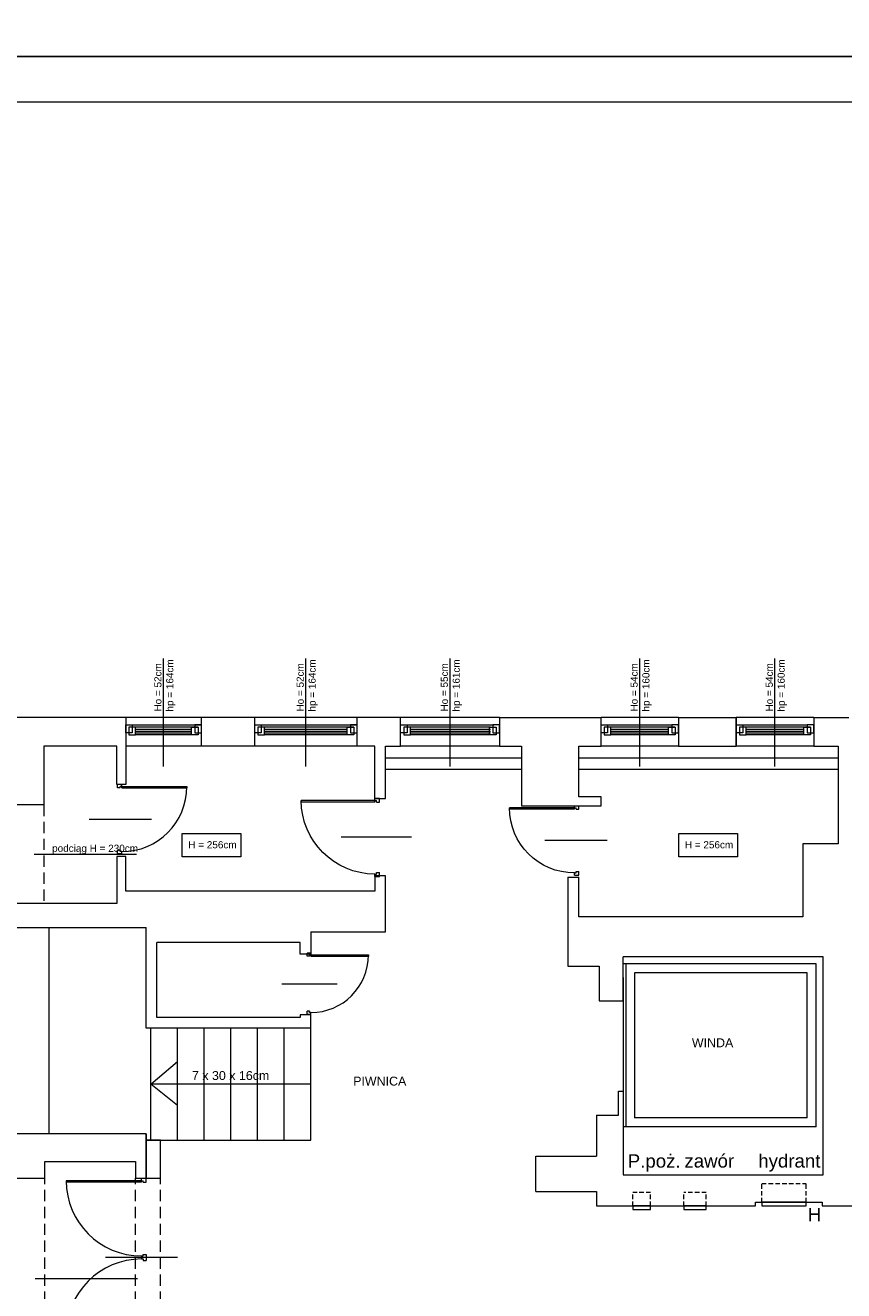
# Model space of a CAD drawing. Header units: millimetres. Extents: x 1468 to 6168, y 2353 to 26545.
# Tile 3 of 29: x 1996 to 2916, y 3935 to 5358. Entities that reach past the tile are written whole.
import ezdxf

# ---------------------------------------------------------------- set-up
doc = ezdxf.new("R2010")
doc.units = ezdxf.units.MM
doc.linetypes.add('HIDDENX2', pattern=[19.05, 12.7, -6.35])
doc.linetypes.add('JIS_02_2.0', pattern=[3, 2, -1])
doc.layers.get('0').update_dxf_attribs({"lineweight": 0})
for name, color, linetype, lineweight in [('+ HYDRANTY', 7, 'Continuous', 0), ('+ INSTALACJE', 7, 'Continuous', 0), ('+ okna', 7, 'Continuous', 0), ('+ podciąg', 7, 'JIS_02_2.0', 0), ('+ schody', 7, 'Continuous', 0), ('+ widok', 7, 'Continuous', 0), ('+ ściany', 7, 'Continuous', 0), ('+okna', 7, 'Continuous', 0), ('+schody', 7, 'Continuous', 0), ('+widok', 7, 'Continuous', 0), ('opis (model)', 7, 'Continuous', 0), ('opisy (model)', 7, 'Continuous', 0)]:
    doc.layers.add(name, color=color, linetype=linetype, lineweight=lineweight)
doc.layers.add('EL_OBRAMOWANIE', color=80, linetype='Continuous', lineweight=0, plot=False)
doc.styles.add('Opisowy', font='arial.ttf')
doc.styles.get("Standard").update_dxf_attribs({"font": 'arial.ttf'})

# ---------------------------------------------------------------- blocks, each defined once
blk = doc.blocks.new('DR')
at = {"color": 0}
for p, q in [((-5.4, -4.5), (-5.4, 0)), ((0, -4.5), (0, 0)), ((-5.4, -2.7), (-90, -2.7)), ((-90, -2.7), (-90, -4.5)), ((-5.4, -4.5), (-90, -4.5)), ((-5.4, -2.7), (-3.6, -2.7)), ((-3.6, -4.5), (-3.6, -2.7)), ((-3.6, -4.5), (0, -4.5)), ((35.1, -89), (-45.9, -89)), ((-5.4, -87.3), (-5.4, -90.7)), ((-5.4, -87.3), (-3.6, -87.3)), ((-5.4, -90.7), (-3.6, -90.7)), ((-3.6, -87.3), (-3.6, -85.5)), ((-3.6, -85.5), (0, -85.5)), ((-3.6, -90.7), (-3.6, -92.5)), ((-3.6, -92.5), (0, -92.5)), ((0, -85.5), (0, -92.5)), ((-5.4, -173.5), (-90, -173.5)), ((-90, -175.3), (-90, -173.5)), ((-5.4, -175.3), (-90, -175.3)), ((-5.4, -173.5), (-5.4, -178)), ((-5.4, -175.3), (-3.6, -175.3)), ((-5.4, -178), (0, -178)), ((-3.6, -173.5), (-3.6, -175.3)), ((-3.6, -173.5), (0, -173.5)), ((0, -173.5), (0, -178))]:
    blk.add_line(p, q, dxfattribs=at)
for centre, start, end in [((-5.4, -2.7), 180, 270), ((-5.4, -175.3), 90, 180)]:
    blk.add_arc(centre, 84.6, start, end, dxfattribs=at)
blk = doc.blocks.new('Dw-u1')
at = {"color": 0}
for p, q in [((0.03, 0), (0.03, 0.94)), ((0.03, 0.94), (0.05, 0.94)), ((0.05, 0), (0.05, 0.94)), ((0.5, -0.47), (0.5, 0.43)), ((0.05, 0), (0, 0)), ((0, 0), (0, -0.06)), ((0.03, 0), (0.03, -0.02)), ((0.97, 0), (0.97, -0.02)), ((1, 0), (0.97, 0)), ((1, 0), (1, -0.06)), ((0.05, -0.06), (0, -0.06)), ((0.05, -0.02), (0.03, -0.02)), ((0.05, -0.02), (0.05, -0.06)), ((0.97, -0.02), (0.95, -0.02)), ((0.95, -0.02), (0.95, -0.06)), ((1, -0.06), (0.95, -0.06))]:
    blk.add_line(p, q, dxfattribs=at)
blk.add_arc((0.03, 0), 0.94, 0, 90, dxfattribs=at)

msp = doc.modelspace()

# ---------------------------------------------------------------- linework, layer by layer
at = {"layer": '+ HYDRANTY', "linetype": 'HIDDENX2', "ltscale": 0.4}
for p, q in [((2823.8, 4055.7), (2873.8, 4055.7)), ((2823.8, 4034.7), (2823.8, 4055.7)), ((2873.8, 4034.7), (2873.8, 4055.7)), ((2698.8, 4045.7), (2678.8, 4045.7)), ((2678.8, 4030.7), (2678.8, 4045.7)), ((2698.8, 4030.7), (2698.8, 4045.7))]:
    msp.add_line(p, q, dxfattribs=at)
at = {"layer": '+ HYDRANTY'}
for points in [[(2698.8, 4030.7), (2678.8, 4030.7), (2678.8, 4026.7), (2698.8, 4026.7)], [(2823.8, 4034.7), (2823.8, 4030.7), (2873.8, 4030.7), (2873.8, 4034.7)]]:
    msp.add_lwpolyline(points, close=True, dxfattribs=at)
at = {"layer": '+ INSTALACJE', "color": 140, "linetype": 'HIDDENX2', "ltscale": 0.4}
for p, q in [((2761.3, 4045.7), (2736.3, 4045.7)), ((2736.3, 4030.7), (2736.3, 4045.7)), ((2761.3, 4030.7), (2761.3, 4045.7))]:
    msp.add_line(p, q, dxfattribs=at)
at = {"layer": '+ INSTALACJE', "color": 140}
msp.add_lwpolyline([(2761.3, 4030.7), (2736.3, 4030.7), (2736.3, 4026.7), (2761.3, 4026.7)], close=True, dxfattribs=at)
at = {"layer": '+ okna'}
for p, q in [((2193.8, 4579.7), (2108.8, 4579.7)), ((2116.1, 4571.6), (2193.8, 4571.6)), ((2190.2, 4569.1), (2119.9, 4569.1)), ((2368.8, 4579.7), (2253.8, 4579.7)), ((2261.1, 4571.6), (2368.8, 4571.6)), ((2365.2, 4569.1), (2264.9, 4569.1)), ((2528.8, 4579.7), (2417.8, 4579.7)), ((2425.1, 4571.6), (2522.5, 4571.6)), ((2518.7, 4569.1), (2428.9, 4569.1)), ((2730.1, 4579.7), (2643.1, 4579.7)), ((2650.4, 4571.6), (2722.8, 4571.6)), ((2726.5, 4569.1), (2654.2, 4569.1)), ((2882.1, 4579.7), (2795.1, 4579.7)), ((2802.4, 4571.6), (2874.8, 4571.6)), ((2878.5, 4569.1), (2806.2, 4569.1)), ((2119.9, 4566.6), (2182.7, 4566.6)), ((2119.9, 4564.6), (2182.7, 4564.6)), ((2119.9, 4562.6), (2182.7, 4562.6)), ((2182.7, 4560.3), (2119.9, 4560.3)), ((2264.9, 4566.6), (2357.7, 4566.6)), ((2264.9, 4564.6), (2357.7, 4564.6)), ((2264.9, 4562.6), (2357.7, 4562.6)), ((2357.7, 4560.3), (2264.9, 4560.3)), ((2428.9, 4566.6), (2518.7, 4566.6)), ((2428.9, 4564.6), (2518.7, 4564.6)), ((2428.9, 4562.6), (2518.7, 4562.6)), ((2518.7, 4560.3), (2428.9, 4560.3)), ((2654.2, 4566.6), (2719, 4566.6)), ((2654.2, 4564.6), (2719, 4564.6)), ((2654.2, 4562.6), (2719, 4562.6)), ((2726.5, 4560.3), (2654.2, 4560.3)), ((2806.2, 4566.6), (2871, 4566.6)), ((2806.2, 4564.6), (2871, 4564.6)), ((2806.2, 4562.6), (2871, 4562.6)), ((2878.5, 4560.3), (2806.2, 4560.3)), ((2193.8, 4547.7), (2108.8, 4547.7)), ((2368.8, 4547.7), (2253.8, 4547.7)), ((2528.8, 4547.7), (2417.8, 4547.7)), ((2730.1, 4547.7), (2643.1, 4547.7)), ((2882.1, 4547.7), (2795.1, 4547.7))]:
    msp.add_line(p, q, dxfattribs=at)
for points in [[(2116.1, 4562.8), (2108.8, 4562.8), (2108.8, 4571.6), (2116.1, 4571.6)], [(2112.4, 4560.3), (2119.9, 4560.3), (2119.9, 4569.1), (2112.4, 4569.1)], [(2190.2, 4560.3), (2182.7, 4560.3), (2182.7, 4569.1), (2190.2, 4569.1)], [(2186.5, 4562.8), (2193.8, 4562.8), (2193.8, 4571.6), (2186.5, 4571.6)], [(2261.1, 4562.8), (2253.8, 4562.8), (2253.8, 4571.6), (2261.1, 4571.6)], [(2257.4, 4560.3), (2264.9, 4560.3), (2264.9, 4569.1), (2257.4, 4569.1)], [(2365.2, 4560.3), (2357.7, 4560.3), (2357.7, 4569.1), (2365.2, 4569.1)], [(2361.5, 4562.8), (2368.8, 4562.8), (2368.8, 4571.6), (2361.5, 4571.6)], [(2425.1, 4562.8), (2417.8, 4562.8), (2417.8, 4571.6), (2425.1, 4571.6)], [(2421.4, 4560.3), (2428.9, 4560.3), (2428.9, 4569.1), (2421.4, 4569.1)], [(2525.2, 4560.3), (2517.7, 4560.3), (2517.7, 4569.1), (2525.2, 4569.1)], [(2521.5, 4562.8), (2528.8, 4562.8), (2528.8, 4571.6), (2521.5, 4571.6)], [(2650.4, 4562.8), (2643.1, 4562.8), (2643.1, 4571.6), (2650.4, 4571.6)], [(2646.7, 4560.3), (2654.2, 4560.3), (2654.2, 4569.1), (2646.7, 4569.1)], [(2726.5, 4560.3), (2719, 4560.3), (2719, 4569.1), (2726.5, 4569.1)], [(2722.8, 4562.8), (2730.1, 4562.8), (2730.1, 4571.6), (2722.8, 4571.6)], [(2802.4, 4562.8), (2795.1, 4562.8), (2795.1, 4571.6), (2802.4, 4571.6)], [(2798.7, 4560.3), (2806.2, 4560.3), (2806.2, 4569.1), (2798.7, 4569.1)], [(2878.5, 4560.3), (2871, 4560.3), (2871, 4569.1), (2878.5, 4569.1)], [(2874.8, 4562.8), (2882.1, 4562.8), (2882.1, 4571.6), (2874.8, 4571.6)]]:
    msp.add_lwpolyline(points, close=True, dxfattribs=at)
at = {"layer": '+ podciąg', "linetype": 'HIDDENX2'}
for p, q in [((2017.8, 3883.7), (2017.8, 4061.7)), ((2119.8, 3883.7), (2119.8, 4061.7)), ((2147.8, 3883.7), (2147.8, 4061.7))]:
    msp.add_line(p, q, dxfattribs=at)
msp.add_lwpolyline([(2016.8, 4481.7), (2016.8, 4370.7)], dxfattribs=at)
at = {"layer": '+ schody'}
for p, q in [((2136.8, 4104.7), (2136.8, 4230.7)), ((2166.8, 4104.7), (2166.8, 4230.7)), ((2196.8, 4104.7), (2196.8, 4230.7)), ((2226.8, 4104.7), (2226.8, 4230.7)), ((2256.8, 4104.7), (2256.8, 4230.7)), ((2286.8, 4104.7), (2286.8, 4230.7)), ((2316.8, 4104.7), (2316.8, 4230.7))]:
    msp.add_line(p, q, dxfattribs=at)
for points in [[(2166.8, 4143.4), (2136.8, 4167.7), (2166.8, 4193.2)], [(2316.8, 4167.7), (2136.8, 4167.7)]]:
    msp.add_lwpolyline(points, dxfattribs=at)
msp.add_lwpolyline([(2131.8, 4061.7), (2147.8, 4061.7), (2147.8, 4104.7), (2131.8, 4104.7)], close=True, dxfattribs=at)
at = {"layer": '+ widok'}
for p, q in [((2400.8, 4534.7), (2553.8, 4534.7)), ((2618.1, 4534.7), (2909.8, 4534.7)), ((2400.8, 4521.7), (2553.8, 4521.7)), ((2618.1, 4521.7), (2909.8, 4521.7))]:
    msp.add_line(p, q, dxfattribs=at)
at = {"layer": '+ ściany'}
for p, q in [((2618.1, 4490.7), (2618.1, 4547.7)), ((2618.1, 4547.7), (2643.1, 4547.7)), ((2730.1, 4547.7), (2795.1, 4547.7)), ((2400.8, 4401.7), (2388.8, 4401.7)), ((2400.8, 4338.7), (2400.8, 4401.7)), ((2131.8, 4313.7), (2131.8, 4343.7)), ((2316.8, 4338.7), (2400.8, 4338.7)), ((2131.8, 4245.7), (2131.8, 4313.7)), ((2892.8, 4310.7), (2667.8, 4310.7)), ((2892.8, 4065.7), (2892.8, 4310.7)), ((2131.8, 4230.7), (2131.8, 4245.7)), ((2316.8, 4230.7), (2131.8, 4230.7)), ((2637.8, 4132.7), (2662.8, 4132.7)), ((2667.8, 4132.7), (2667.8, 4065.7)), ((2131.8, 4111.7), (2131.8, 4104.7)), ((2569.8, 4046.7), (2569.8, 4086.7)), ((2667.8, 4065.7), (2892.8, 4065.7)), ((2569.8, 4046.7), (2637.8, 4046.7))]:
    msp.add_line(p, q, dxfattribs=at)
for points in [[(2108.8, 4579.7), (1926.4, 4579.7)], [(2108.8, 4579.7), (2108.8, 4504.7), (2098.8, 4504.7), (2098.8, 4547.7)], [(2253.8, 4579.7), (2193.8, 4579.7)], [(2193.8, 4547.7), (2193.8, 4579.7)], [(2253.8, 4547.7), (2253.8, 4547.7), (2253.8, 4579.7)], [(2417.8, 4579.7), (2368.8, 4579.7)], [(2388.8, 4547.7), (2368.8, 4547.7), (2368.8, 4579.7)], [(2368.8, 4547.7), (2368.8, 4579.7)], [(2388.8, 4488.7), (2400.8, 4488.7), (2400.8, 4547.7), (2417.8, 4547.7), (2417.8, 4579.7)], [(2528.8, 4579.7), (2528.8, 4547.7), (2553.8, 4547.7), (2553.8, 4480.7), (2618.1, 4480.7)], [(2528.8, 4579.7), (2643.1, 4579.7)], [(2643.1, 4547.7), (2643.1, 4547.7), (2643.1, 4579.7)], [(2730.1, 4579.7), (2795.1, 4579.7)], [(2730.1, 4579.7), (2730.1, 4547.7)], [(2795.1, 4579.7), (2795.1, 4547.7)], [(2795.1, 4547.7), (2795.1, 4547.7), (2795.1, 4579.7)], [(2882.1, 4579.7), (2882.1, 4547.7)], [(2882.1, 4579.7), (2921.8, 4579.7)], [(2098.8, 4547.7), (2016.8, 4547.7), (2016.8, 4481.7), (1973.8, 4481.7)], [(2253.8, 4547.7), (2193.8, 4547.7)], [(2388.8, 4547.7), (2368.8, 4547.7)], [(2388.8, 4488.7), (2388.8, 4547.7)], [(2909.8, 4547.7), (2909.8, 4437.7), (2869.8, 4437.7), (2869.8, 4355.7), (2618.1, 4355.7), (2618.1, 4400.4)], [(2882.1, 4547.7), (2909.8, 4547.7)], [(2618.1, 4480.7), (2643.1, 4480.7), (2643.1, 4490.7), (2618.1, 4490.7)], [(2388.8, 4401.7), (2388.8, 4384.7), (2108.8, 4384.7), (2108.8, 4423.7), (2098.8, 4423.7), (2098.8, 4370.7), (1973.8, 4370.7)], [(2605.8, 4400.4), (2605.8, 4300.4), (2640.8, 4300.4), (2640.8, 4261.4), (2667.8, 4261.4), (2667.8, 4310.7)], [(2605.8, 4400.4), (2618.1, 4400.4)], [(1973.8, 4343.7), (2131.8, 4343.7)], [(2316.8, 4338.7), (2316.8, 4313.7), (2304.8, 4313.7), (2304.8, 4326.7), (2143.8, 4326.7)], [(2304.8, 4242.7), (2143.8, 4242.7), (2143.8, 4326.7)], [(2316.8, 4230.7), (2316.8, 4245.7), (2304.8, 4245.7), (2304.8, 4242.7)], [(2637.8, 4132.7), (2662.8, 4132.7), (2662.8, 4159.7), (2667.8, 4159.7), (2667.8, 4132.7)], [(2637.8, 4132.7), (2637.8, 4105.7), (2637.8, 4086.7)], [(1926.4, 4061.7), (1948.8, 4061.7), (2017.8, 4061.7), (2017.8, 4080.7), (2119.8, 4080.7), (2119.8, 4061.7), (2131.8, 4061.7), (2131.8, 4111.7), (1973.8, 4111.7)], [(2569.8, 4086.7), (2637.8, 4086.7)], [(2637.8, 4046.7), (2637.8, 4030.7), (2816.8, 4030.7), (2816.8, 4034.7), (2891.8, 4034.7), (2891.8, 4030.7)], [(2891.8, 4030.7), (2946.8, 4030.7)]]:
    msp.add_lwpolyline(points, dxfattribs=at)
at = {"layer": '+okna'}
for p, q in [((2151.3, 4524.7), (2151.3, 4646.1)), ((2311.3, 4524.7), (2311.3, 4646.1)), ((2473.3, 4524.7), (2473.3, 4646.1)), ((2686.6, 4524.7), (2686.6, 4646.1)), ((2838.6, 4524.7), (2838.6, 4646.1))]:
    msp.add_line(p, q, dxfattribs=at)
for points in [[(2172.2, 4449.3), (2238.1, 4449.3), (2238.1, 4423.1), (2172.2, 4423.1)], [(2730.5, 4449.3), (2796.3, 4449.3), (2796.3, 4423.1), (2730.5, 4423.1)]]:
    msp.add_lwpolyline(points, close=True, dxfattribs=at)
at = {"layer": '+schody'}
msp.add_line((2131.8, 4104.7), (2316.8, 4104.7), dxfattribs=at)
at = {"layer": '+widok'}
for p, q in [((2884.8, 4302.7), (2667.8, 4302.7)), ((2670.8, 4302.7), (2670.8, 4119.7)), ((2884.8, 4119.7), (2884.8, 4302.7)), ((2667.8, 4287.7), (2667.8, 4132.7)), ((2874.8, 4292.7), (2680.8, 4292.7)), ((2680.8, 4292.7), (2680.8, 4129.7)), ((2874.8, 4129.7), (2874.8, 4292.7)), ((2874.8, 4129.7), (2680.8, 4129.7)), ((2884.8, 4119.7), (2667.8, 4119.7))]:
    msp.add_line(p, q, dxfattribs=at)
msp.add_lwpolyline([(2022.8, 4111.7), (2022.8, 4343.7)], dxfattribs=at)
msp.add_line((2125.8, 4061.7), (2131.2, 4061.7))
at = {"color": 0}
msp.add_line((2126.4, 4061.7), (2131.8, 4061.7), dxfattribs=at)
at = {"layer": 'EL_OBRAMOWANIE', "color": 1}
for points in [[(1668.2, 11263.1), (1668.2, 5323.1), (6168.2, 5323.1), (6168.2, 11263.1)], [(6168.2, 5323.1), (1468.2, 5323.1), (1468.2, 2353.1), (6168.2, 2353.1)], [(1538.6, 5271.8), (1538.6, 2405.1), (6096, 2405.1), (6096, 5271.8)]]:
    msp.add_lwpolyline(points, close=True, dxfattribs=at)
at = {"layer": 'opis (model)', "color": 1}
for p, q in [((2006, 4426.2), (2120.9, 4426.2)), ((2007, 3949.2), (2121.9, 3949.2))]:
    msp.add_line(p, q, dxfattribs=at)

# ---------------------------------------------------------------- block references
at = {"layer": '+ okna', "xscale": 68.97069426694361, "yscale": 68.97069426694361, "zscale": 68.97069426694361, "rotation": 270}
msp.add_blockref('Dw-u1', (2316.8, 4315), dxfattribs=at)
at = {"layer": '+ okna'}
msp.add_blockref('DR', (2131.8, 4061.7), dxfattribs=at)
at = {"layer": '+okna'}
for p, xscale, yscale, zscale, rotation in [((2104.2, 4504.7), 78, 78, 78, 270), ((2388.8, 4489.2), -88.00000000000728, 88.00000000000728, 88.00000000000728, 90), ((2613.4, 4480.7), -78, 78, 78, 90)]:
    msp.add_blockref('Dw-u1', p, dxfattribs=dict(at, xscale=xscale, yscale=yscale, zscale=zscale, rotation=rotation))

# ---------------------------------------------------------------- texts
at = {"layer": '+ HYDRANTY', "char_height": 15, "attachment_point": 1, "style": 'Opisowy'}
for s, insert in [('P.poż.', (2673.1, 4088.7)), ('hydrant', (2819.8, 4088.8)), ('H', (2875.4, 4028.5))]:
    msp.add_mtext_dynamic_manual_height_columns(s, width=45.114, gutter_width=12.5, heights=[0], dxfattribs=dict(at, insert=insert))
at = {"layer": '+ INSTALACJE', "color": 140, "insert": (2736.8, 4088.8), "char_height": 15, "attachment_point": 1, "style": 'Opisowy'}
msp.add_mtext_dynamic_manual_height_columns('zawór', width=45.114, gutter_width=12.5, heights=[0], dxfattribs=at)
at = {"layer": '+okna', "char_height": 8, "attachment_point": 1, "rotation": 90}
for s, insert in [('Ho = 52cm\\Php = 164cm', (2140.9, 4586.6)), ('Ho = 52cm\\Php = 164cm', (2300.9, 4586.6)), ('Ho = 55cm\\Php = 161cm', (2462.9, 4586.6)), ('Ho = 54cm\\Php = 160cm', (2676.2, 4586.6)), ('Ho = 54cm\\Php = 160cm', (2828.2, 4586.6))]:
    msp.add_mtext_dynamic_manual_height_columns(s, width=108.332, gutter_width=12.5, heights=[0], dxfattribs=dict(at, insert=insert))
at = {"layer": '+okna', "attachment_point": 1}
for s, insert, char_height in [('H = 256cm', (2179.1, 4440.8), 8), ('H = 256cm', (2737.3, 4440.8), 8), ('PIWNICA', (2364.4, 4176), 10)]:
    msp.add_mtext_dynamic_manual_height_columns(s, width=108.332, gutter_width=12.5, heights=[0], dxfattribs=dict(at, insert=insert, char_height=char_height))
at = {"layer": '+schody', "insert": (2183.2, 4182.3), "char_height": 10, "attachment_point": 1}
msp.add_mtext_dynamic_manual_height_columns('7 x 30 x 16cm', width=108.332, gutter_width=12.5, heights=[0], dxfattribs=at)
at = {"layer": 'opis (model)', "color": 1, "insert": (2026, 4436.8), "char_height": 8, "attachment_point": 1}
msp.add_mtext_dynamic_manual_height_columns('podciąg H = 230cm', width=108.332, gutter_width=12.5, heights=[0], dxfattribs=at)
at = {"layer": 'opisy (model)', "insert": (2745.2, 4219.1), "char_height": 10, "attachment_point": 1}
msp.add_mtext_dynamic_manual_height_columns('WINDA', width=108.332, gutter_width=12.5, heights=[0], dxfattribs=at)

doc.saveas('drawing.dxf')
